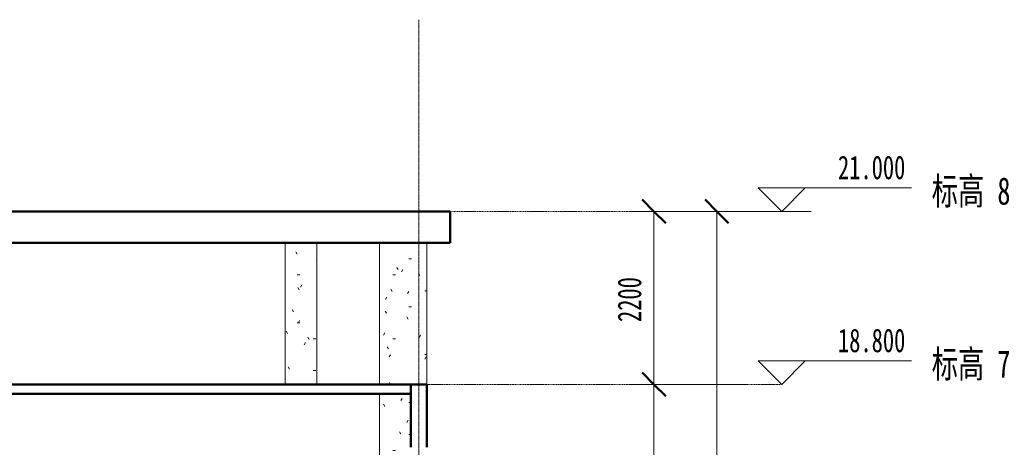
# Model space of a CAD drawing. Header units: millimetres. Extents: x -11855 to 17901, y -4699 to 23503.
# Tile 9 of 9: x 5357 to 17888, y 18000 to 23438. Entities that reach past the tile are written whole.
import ezdxf

# ---------------------------------------------------------------- set-up
doc = ezdxf.new("R2010")
doc.units = ezdxf.units.MM
doc.linetypes.add('中心线', pattern=[30, 12, -6, 6, -6])
doc.linetypes.add('轴网线', pattern=[22.24, 12.7, -3.18, 3.18, -3.18])
for name, color, linetype, lineweight in [('A-ANNO-DIMS', 211, 'Continuous', 13), ('A-ANNO-DIMS-100', 211, 'Continuous', 13), ('A-FLOR', 192, 'Continuous', 13), ('A-FLOR-LEVL', 51, 'Continuous', 13), ('A-WALL', 113, 'Continuous', 13), ('S-COLS', 52, 'Continuous', 13), ('S-GRID', 1, 'Continuous', 13)]:
    doc.layers.add(name, color=color, linetype=linetype, lineweight=lineweight)
doc.styles.add('宋体', font='txt', dxfattribs={"width": 0.7, "height": 300})
doc.styles.add('宋体_1', font='txt', dxfattribs={"width": 0.7, "height": 350})
doc.dimstyles.new('对角线_-_3mm_RomanD', dxfattribs={"dimscale": 304.8, "dimtxt": 377.427806, "dimasz": 0.984252, "dimexe": 0.82021, "dimexo": 0.0625, "dimgap": 0.328084, "dimtad": 1, "dimdec": 0, "dimzin": 0, "dimdsep": 46, "dimtxsty": '宋体', "dimblk1": 'OBLIQUE', "dimblk2": 'OBLIQUE', "dimsah": 1, "dimcen": 0.09, "dimazin": 0, "dimtfac": 1, "dimtdec": 4, "dimtix": 1, "dimtmove": 0, "dimatfit": 3, "dimfxl": 3.937008, "dimfxlon": 1, "dimtvp": 1, "dimtolj": 1, "dimtzin": 0, "dimarcsym": 2})
pattern_1 = [(0, (1165.16, 10440), (812.8, 203.2), [33.528, -576.072, 33.528, -576.072, -3251.2]), (0, (1165.16, 10440), (812.8, 203.2), [-1219.2, 33.528, -1185.672, 33.528, -576.072, -1422.4]), (0, (1165.16, 10440), (812.8, 203.2), [-3048, 33.528, -372.872, 33.528, -982.472]), (120, (1469.96, 10541.6), (-582.3764, 602.3054), [33.528, -576.072, 33.528, -576.072, -3251.2]), (120, (1469.96, 10541.6), (-582.3764, 602.3054), [-1219.2, 33.528, -1185.672, 33.528, -576.072, -1422.4]), (120, (1469.96, 10541.6), (-582.3764, 602.3054), [-3048, 33.528, -372.872, 33.528, -982.472]), (240, (1571.56, 10948), (-230.4236, -805.5054), [33.528, -576.072, 33.528, -576.072, -3251.2]), (240, (1571.56, 10948), (-230.4236, -805.5054), [-1219.2, 33.528, -1185.672, 33.528, -576.072, -1422.4]), (240, (1571.56, 10948), (-230.4236, -805.5054), [-3048, 33.528, -372.872, 33.528, -982.472])]

# ---------------------------------------------------------------- blocks, each defined once
blk = doc.blocks.new('混凝土 - 矩形 - 柱 - 600x600-358982-1-1剖面图')
at = {"layer": 'S-COLS'}
h = blk.add_hatch(dxfattribs=at)
h.set_pattern_fill('FP_1', color=256, style=0, pattern_type=2)
h.set_pattern_definition(pattern_1)
h.paths.add_polyline_path([(9937, 14900), (10337, 14900), (10337, 18680), (9937, 18680), (9937, 15900)], flags=0)
for p in [(9937, 18680), (10337, 14900)]:
    blk.add_line(p, (9937, 14900), dxfattribs=at)
blk = doc.blocks.new('混凝土 - 矩形 - 柱 - 600x600-359241-1-1剖面图')
at = {"layer": 'S-COLS'}
h = blk.add_hatch(dxfattribs=at)
h.set_pattern_fill('FP_1', color=256, style=0, pattern_type=2)
h.set_pattern_definition(pattern_1)
h.paths.add_polyline_path([(9937, 18800), (10537, 18800), (10537, 20600), (9937, 20600)], flags=0)
for p, q in [((9937, 20600), (9937, 18800)), ((10537, 20600), (10537, 18800))]:
    blk.add_line(p, q, dxfattribs=at)
blk = doc.blocks.new('混凝土 - 矩形 - 柱 - 200x400-V23-1-1剖面图')
at = {"layer": 'S-COLS'}
h = blk.add_hatch(dxfattribs=at)
h.set_pattern_fill('FP_1', color=256, style=0, pattern_type=2)
h.set_pattern_definition(pattern_1)
h.paths.add_polyline_path([(9137, 18800), (9137, 20600), (8737, 20600), (8737, 18800)], flags=0)
for p, q in [((8737, 20600), (8737, 18800)), ((9137, 18800), (9137, 20600))]:
    blk.add_line(p, q, dxfattribs=at)
blk = doc.blocks.new('标高 - 上标高标头-172274-1-1剖面图')
at = {"layer": 'A-FLOR-LEVL'}
for p, q in [((14755, 2900), (15055, 2600)), ((14755, 2900), (16709, 2900)), ((15355, 2900), (15055, 2600))]:
    blk.add_line(p, q, dxfattribs=at)
blk = doc.blocks.new('DIMBLOCK5-1-1剖面图')
at = {"layer": 'A-ANNO-DIMS-100', "lineweight": 50}
for p, q in [((13429, 21000), (13279, 21150)), ((13429, 21000), (13579, 20850)), ((13429, 18800), (13279, 18950)), ((13429, 18800), (13579, 18650))]:
    blk.add_line(p, q, dxfattribs=at)
at = {"layer": 'A-ANNO-DIMS-100'}
for p, q in [((14629, 21000), (13179, 21000)), ((13429, 21000), (13429, 18800)), ((13429, 21000), (14629, 21000)), ((14629, 18800), (13179, 18800)), ((13429, 18800), (14629, 18800))]:
    blk.add_line(p, q, dxfattribs=at)
at = {"layer": 'A-ANNO-DIMS-100', "color": 0, "insert": (12967, 19593), "char_height": 300, "width": 737.3, "attachment_point": 1, "rotation": 90, "line_spacing_factor": 0.877739, "style": '宋体'}
blk.add_mtext('2200', dxfattribs=at)
blk = doc.blocks.new('_Oblique')
at = {"color": 0, "linetype": 'ByBlock', "lineweight": -2}
blk.add_line((-0.5, -0.5), (0.5, 0.5), dxfattribs=at)
blk = doc.blocks.new('DIMBLOCK6-1-1剖面图')
at = {"layer": 'A-ANNO-DIMS-100', "lineweight": 50}
for p, q in [((13429, 18800), (13279, 18950)), ((13429, 18800), (13579, 18650)), ((13429, 14900), (13279, 15050)), ((13429, 14900), (13579, 14750))]:
    blk.add_line(p, q, dxfattribs=at)
at = {"layer": 'A-ANNO-DIMS-100'}
for p, q in [((14629, 18800), (13179, 18800)), ((13429, 18800), (13429, 14900)), ((13429, 18800), (14629, 18800)), ((14629, 14900), (13179, 14900)), ((13429, 14900), (14629, 14900))]:
    blk.add_line(p, q, dxfattribs=at)
at = {"layer": 'A-ANNO-DIMS-100', "color": 0, "insert": (12967, 16543), "char_height": 300, "width": 737.3, "attachment_point": 1, "rotation": 90, "line_spacing_factor": 0.877739, "style": '宋体'}
blk.add_mtext('3900', dxfattribs=at)
blk = doc.blocks.new('DIMBLOCK13-1-1剖面图')
at = {"layer": 'A-ANNO-DIMS-100', "lineweight": 50}
for p, q in [((14229, 21000), (14079, 21150)), ((14229, 21000), (14379, 20850)), ((14229, -100), (14079, 50)), ((14229, -100), (14379, -250))]:
    blk.add_line(p, q, dxfattribs=at)
at = {"layer": 'A-ANNO-DIMS-100'}
for p, q in [((15429, 21000), (13979, 21000)), ((14229, 21000), (14229, -100)), ((14229, 21000), (15429, 21000)), ((15429, -100), (13979, -100)), ((14229, -100), (15429, -100))]:
    blk.add_line(p, q, dxfattribs=at)
at = {"layer": 'A-ANNO-DIMS-100', "color": 0, "insert": (13767, 10066), "char_height": 300, "width": 921.63, "attachment_point": 1, "rotation": 90, "line_spacing_factor": 0.877739, "style": '宋体'}
blk.add_mtext('21100', dxfattribs=at)

msp = doc.modelspace()

# ---------------------------------------------------------------- linework, layer by layer
at = {"layer": 'A-FLOR', "lineweight": 50}
for p, q in [((10836.7, 21000), (-9763.3, 21000)), ((10836.7, 20600), (10836.7, 21000)), ((-9763.3, 20600), (10836.7, 20600)), ((10336.7, 18800), (-9263.3, 18800)), ((10336.7, 18680), (10336.7, 18800)), ((-9263.3, 18680), (10336.7, 18680))]:
    msp.add_line(p, q, dxfattribs=at)
at = {"layer": 'A-FLOR-LEVL', "linetype": '中心线'}
for p, q in [((-11855.2, 21000), (15055.4, 21000)), ((-11855.2, 18800), (15055.4, 18800))]:
    msp.add_line(p, q, dxfattribs=at)
at = {"layer": 'A-WALL', "lineweight": 50}
for p, q in [((10536.7, 18800), (10336.7, 18800)), ((10536.7, 18000), (10536.7, 18800)), ((10336.7, 18680), (10336.7, 18000))]:
    msp.add_line(p, q, dxfattribs=at)
at = {"layer": 'S-GRID', "linetype": '轴网线'}
msp.add_line((10436.7, -3899), (10436.7, 23438.4), dxfattribs=at)

# ---------------------------------------------------------------- block references
at = {"layer": 'A-FLOR-LEVL'}
for p in [(0, 18400), (0, 16200)]:
    msp.add_blockref('标高 - 上标高标头-172274-1-1剖面图', p, dxfattribs=at)
at = {"layer": 'S-COLS'}
for name in ['混凝土 - 矩形 - 柱 - 200x400-V23-1-1剖面图', '混凝土 - 矩形 - 柱 - 600x600-359241-1-1剖面图', '混凝土 - 矩形 - 柱 - 600x600-358982-1-1剖面图']:
    msp.add_blockref(name, (0, 0), dxfattribs=at)

# ---------------------------------------------------------------- texts
at = {"layer": 'A-FLOR-LEVL', "attachment_point": 1}
for s, insert, char_height, width, style in [('21.000', (15771.5, 21709.8), 300, 1144.81, '宋体'), ('标高 8', (16964.8, 21435), 350, 1301.94, '宋体_1'), ('18.800', (15771.5, 19509.8), 300, 1144.81, '宋体'), ('标高 7', (16964.8, 19235), 350, 1301.94, '宋体_1')]:
    msp.add_mtext(s, dxfattribs=dict(at, insert=insert, char_height=char_height, width=width, style=style))

# ---------------------------------------------------------------- dimensions: what is measured, and where the dimension line sits
at = {"layer": 'A-ANNO-DIMS'}
for base, p1, p2, override, picture, middle in [((13428.8, 18800), (14628.8, 21000), (14628.8, 18800), {"dimpost": '<>', "dimfxl": 2200}, 'DIMBLOCK5-1-1剖面图', (13178.8, 19900)), ((14228.8, -100), (15428.8, 21000), (15428.8, -100), {"dimpost": '<>', "dimfxl": 21100}, 'DIMBLOCK13-1-1剖面图', (13978.8, 10450)), ((13428.8, 14900), (14628.8, 18800), (14628.8, 14900), {"dimpost": '<>', "dimfxl": 3900}, 'DIMBLOCK6-1-1剖面图', (13178.8, 16850))]:
    dim = msp.add_linear_dim(base=base, p1=p1, p2=p2, angle=90, dimstyle='对角线_-_3mm_RomanD', override=override, dxfattribs=at)
    dim.commit()
    dim.dimension.update_dxf_attribs({"geometry": picture, "text_midpoint": middle})

doc.saveas('drawing.dxf')
